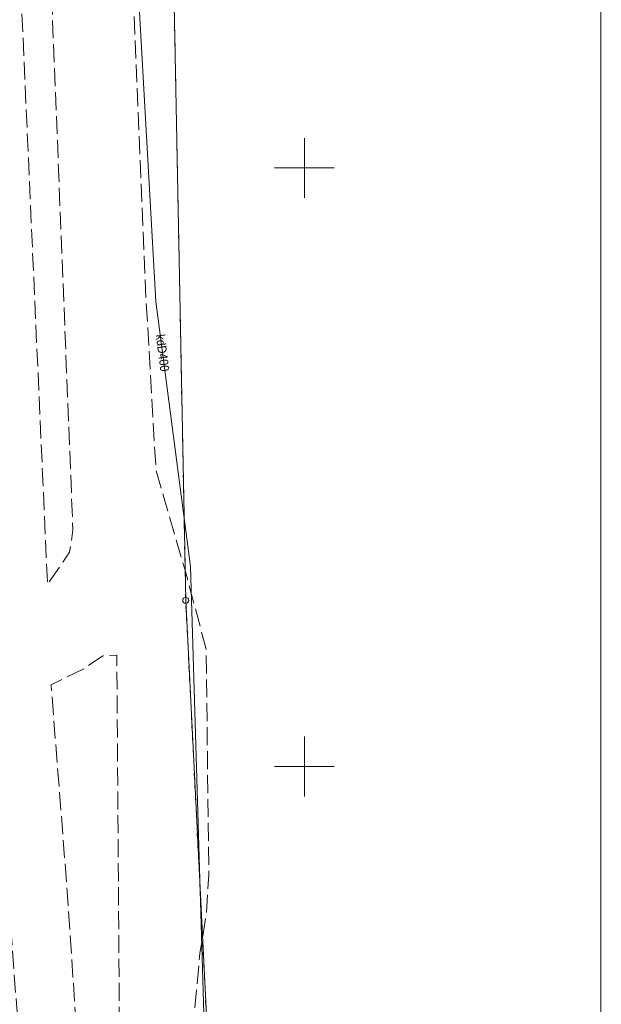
# Model space of a CAD drawing. Header units: metres. Extents: x 6401183 to 6401475, y 5754260 to 5754675.
# Tile 9 of 14: x 6401426 to 6401475, y 5754480 to 5754562. Entities that reach past the tile are written whole.
import ezdxf
from ezdxf.enums import TextEntityAlignment as Align

# ---------------------------------------------------------------- set-up
doc = ezdxf.new("R2010")
doc.units = ezdxf.units.M
for name, pattern in [('0.5_0.5', [1, 0.5, -0.5]), ('1.5_0.5', [2, 1.5, -0.5]), ('219-500', [0])]:
    doc.linetypes.add(name, pattern=pattern)
doc.layers.get('0').update_dxf_attribs({"color": 2, "lineweight": 5})
doc.styles.get("Standard").update_dxf_attribs({"font": 'Working1250', "width": 0.75})

# ---------------------------------------------------------------- blocks, each defined once
blk = doc.blocks.new('202')
at = {"color": 0, "linetype": 'Continuous', "lineweight": 0}
blk.add_circle((0, 0), 0.25, dxfattribs=at)

msp = doc.modelspace()

# ---------------------------------------------------------------- linework, layer by layer
at = {"layer": '218-kontur użytku gruntowego', "color": 3, "linetype": '0.5_0.5', "lineweight": 18, "flags": 128}
for points in [[(6401439.39, 5754550.19), (6401438.69, 5754586.48)], [(6401440.09, 5754513.87), (6401439.39, 5754550.19)], [(6401442.18, 5754471.96), (6401440.09, 5754513.87)]]:
    msp.add_lwpolyline(points, dxfattribs=at)
at = {"layer": '219-działka ewidencyjna', "color": 7, "linetype": '219-500', "lineweight": 18, "flags": 128}
for points in [[(6401440.09, 5754513.87), (6401438.69, 5754586.48)], [(6401442.18, 5754471.96), (6401440.09, 5754513.87)]]:
    msp.add_lwpolyline(points, dxfattribs=at)
at = {"layer": 'jezdnia (powierzchnia)', "color": 7, "linetype": '1.5_0.5', "lineweight": 18, "flags": 128}
msp.add_lwpolyline([(6401474.79, 5754667.945), (6401463.73, 5754665.13), (6401453.1, 5754664.58), (6401445.35, 5754664.14), (6401443.29, 5754663.87), (6401438.58, 5754661.62), (6401435.21, 5754658.25), (6401433.22, 5754654.11), (6401432.79, 5754648.28), (6401435.36, 5754573.16), (6401436.73, 5754539.86), (6401437.61, 5754524.79), (6401440.01, 5754516.49), (6401441.8, 5754509.8), (6401442.02, 5754490.92), (6401441.97, 5754490.19), (6401441.8, 5754487.55), (6401441.28, 5754484.41), (6401440.6, 5754476.91), (6401440.01, 5754471.62), (6401439.24, 5754463.51), (6401439.63, 5754454.78), (6401427.73, 5754453.76), (6401426.58, 5754471.66), (6401425.48, 5754486.71), (6401425.21, 5754490.22), (6401424.8, 5754493.23), (6401423.98, 5754495.59), (6401422.55, 5754497.77), (6401420.95, 5754499.53), (6401418.8, 5754501.29), (6401419.12, 5754513.26), (6401419.93, 5754512.87), (6401420.39, 5754512.73), (6401421, 5754512.71), (6401421.9, 5754512.93), (6401423.11, 5754513.73), (6401423.58, 5754514.63), (6401423.72, 5754515.63), (6401422.01, 5754556.98), (6401421.47, 5754558.41), (6401420.43, 5754559.43), (6401419.01, 5754559.68), (6401418.08, 5754559.36), (6401417.26, 5754558.7), (6401416.83, 5754557.76), (6401416.3, 5754574.66), (6401417.57, 5754577.14), (6401417.84, 5754577.67), (6401418.96, 5754580.47), (6401419.81, 5754583.15), (6401420.28, 5754585.3), (6401420.53, 5754587.74), (6401420.58, 5754588.74), (6401419.63, 5754616.13), (6401418.63, 5754634.01), (6401418.34, 5754647.74), (6401417.91, 5754652.56), (6401418.01, 5754655.94), (6401417.24, 5754659.19), (6401415.85, 5754662.76), (6401414.09, 5754665.44), (6401412.55, 5754667.25), (6401410.31, 5754668.76), (6401405.08, 5754671.65), (6401403.1, 5754672.12), (6401395.22, 5754673.99), (6401394.2, 5754674.23), (6401393, 5754674.27), (6401391.98, 5754674.06), (6401391.02, 5754673.56), (6401390.24, 5754672.76), (6401389.75, 5754672.06), (6401389.36, 5754671.05), (6401388.71, 5754668.74), (6401387.76, 5754664.81), (6401387.04, 5754661.96), (6401386.21, 5754658.93), (6401383.84, 5754653.56), (6401380.22, 5754648.42), (6401345.36, 5754626.86), (6401344.1, 5754625.87), (6401342.51, 5754623.07), (6401341.41, 5754617.59), (6401342.45, 5754612.32), (6401342.45, 5754612.24), (6401344.53, 5754610.22), (6401340.34, 5754604.04), (6401338.84, 5754605.04), (6401333.83, 5754608.39), (6401324.48, 5754614.45), (6401331.1, 5754628.07), (6401334.69, 5754628.32), (6401336.39, 5754628.48), (6401337.14, 5754628.73), (6401346.88, 5754634.77), (6401352.2, 5754638.17), (6401355.07, 5754639.97), (6401371.03, 5754649.96), (6401375.65, 5754652.85), (6401376.05, 5754653.96), (6401374.54, 5754655.51), (6401351.51, 5754660.51), (6401349.85, 5754661.02), (6401348.8, 5754661.79), (6401347.64, 5754662.88), (6401347.07, 5754663.71), (6401346.6, 5754664.51), (6401346.36, 5754665.34), (6401346.24, 5754666.41), (6401346.42, 5754667.55), (6401348.014, 5754674.92)], dxfattribs=at)
for points in [[(6401425.55, 5754648.55), (6401423.18, 5754648.44), (6401425.6, 5754581.17), (6401428.55, 5754515.19), (6401430.4, 5754517.9), (6401430.67, 5754519.77)], [(6401431.54, 5754508.14), (6401428.85, 5754506.81), (6401430.2, 5754489.59), (6401431.39, 5754471.66), (6401433.17, 5754473.8), (6401434.57, 5754476.36), (6401434.34, 5754509.29), (6401433.16, 5754509.25)]]:
    msp.add_lwpolyline(points, close=True, dxfattribs=at)
at = {"layer": 'przewód kanalizacyjny (linia)', "color": 34, "linetype": 'CONTINUOUS', "lineweight": 18, "flags": 128}
msp.add_lwpolyline([(6401441.18, 5754452.75), (6401441.52, 5754460.94), (6401441.69, 5754476.55), (6401440.48, 5754516.7), (6401437.6, 5754538.84), (6401434.07, 5754601.53), (6401419.08, 5754593.55), (6401418.56, 5754609.75), (6401417.53, 5754643.45), (6401415.026, 5754674.92)], dxfattribs=at)
at = {"layer": 'Ramki i opis wydruku', "color": 7, "linetype": 'CONTINUOUS', "lineweight": 13, "flags": 128}
for points in [[(6401182.84, 5754259.97), (6401474.74, 5754259.97), (6401474.74, 5754675.37), (6401182.84, 5754675.37)], [(6401182.84, 5754259.92), (6401474.74, 5754259.92), (6401474.74, 5754674.92), (6401182.84, 5754674.92)]]:
    msp.add_lwpolyline(points, close=True, dxfattribs=at)
at = {"layer": 'Wstawianie ramki sekcyjnej z opisem', "color": 7, "linetype": 'CONTINUOUS', "lineweight": 13, "flags": 128}
for points in [[(6401450, 5754547.5), (6401450, 5754552.5)], [(6401447.5, 5754550), (6401452.5, 5754550)], [(6401450, 5754497.5), (6401450, 5754502.5)], [(6401447.5, 5754500), (6401452.5, 5754500)]]:
    msp.add_lwpolyline(points, dxfattribs=at)

# ---------------------------------------------------------------- block references
at = {"layer": '202-punkt graniczny', "color": 7, "linetype": 'CONTINUOUS', "lineweight": 18}
msp.add_blockref('202', (6401440.09, 5754513.87), dxfattribs=at)

# ---------------------------------------------------------------- texts
at = {"layer": 'przewód kanalizacyjny (linia)-Atr1', "color": 34, "width": 0.9}
msp.add_text('kdD400', height=0.75, rotation=277.411, dxfattribs=at).set_placement((6401437.96, 5754536.1), align=Align.MIDDLE_LEFT)

doc.saveas('drawing.dxf')
